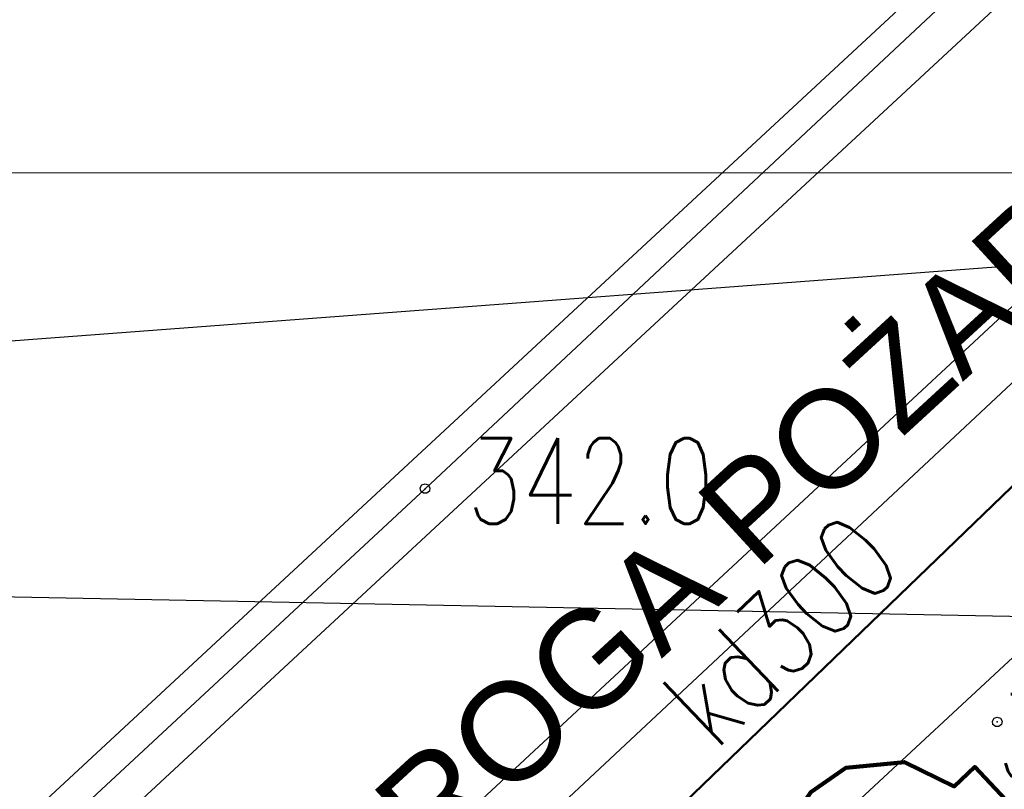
# Model space of a CAD drawing. Extents: x 5552506 to 5553307, y 5642054 to 5642708.
# Tile 22 of 72: x 5552818 to 5552828, y 5642482 to 5642490. Entities that reach past the tile are written whole.
import ezdxf
from ezdxf.enums import TextEntityAlignment as Align
from ezdxf.lldxf.tags import DXFTag

# ---------------------------------------------------------------- set-up
doc = ezdxf.new("R2010")
doc.units = 0
doc.header["$MEASUREMENT"] = 0
doc.layers.add('A_SC_WID', color=1, linetype='Continuous', lineweight=18)
doc.layers.add('PROJEKT', color=255, linetype='Continuous', lineweight=50)
doc.layers.add('deszczówka', color=7, linetype='Continuous', lineweight=50, true_color=0x0a8f2c)
for name, color, linetype in [('EGB_BlokBudynku', 7, 'Continuous'), ('EGB_Budynek', 7, 'Continuous'), ('EGB_DzialkaEwidencyjna', 7, 'Continuous'), ('EGB_KonturUzytkuGruntowego', 7, 'Continuous'), ('GES_PrzewodKanalizacyjny', 7, 'Continuous'), ('IS_Węzeł_sieci_kanalizacyjnej_-_opisy', 7, 'Continuous'), ('IS_Węzły_sieci_wodociągowej_-_opisy', 7, 'Continuous'), ('OT_Komunikacja', 7, 'Continuous'), ('OT_Ogrodzenia', 7, 'Continuous'), ('OT_Rzedna', 7, 'Continuous')]:
    doc.layers.add(name, color=color, linetype=linetype)
doc.layers.add('wodociagi', color=7, linetype='Continuous', true_color=0x085c77)
doc.styles.add('STYL_ARIAL', font='simplex', dxfattribs={"width": 0.75, "oblique": 0.1})
doc.styles.add('TABEL1', font='txt')
tags = doc.linetypes.add('SOLID', pattern=[10, 10, 0]).pattern_tags.tags
tags[6:7] = [DXFTag(74, 4), DXFTag(75, 0), DXFTag(340, '0'), DXFTag(46, 0.0), DXFTag(50, 0.0), DXFTag(44, 0.0), DXFTag(45, 0.0)]
tags[4:5] = [DXFTag(74, 4), DXFTag(75, 0), DXFTag(340, '0'), DXFTag(46, 0.0), DXFTag(50, 0.0), DXFTag(44, 0.0), DXFTag(45, 0.0)]

# ---------------------------------------------------------------- blocks, each defined once
blk = doc.blocks.new('RTPW01')
at = {"color": 7}
blk.add_polyline3d([(0, 0.1, 0), (0.0643, 0.0766, 0), (0.0985, 0.0174, 0), (0.0866, -0.05, 0), (0.0342, -0.094, 0), (-0.0342, -0.094, 0), (-0.0866, -0.05, 0), (-0.0985, 0.0174, 0), (-0.0643, 0.0766, 0), (0, 0.1, 0)], dxfattribs=at)

msp = doc.modelspace()

# ---------------------------------------------------------------- linework, layer by layer
at = {"color": 7}
for p in [(5552821.72, 5642485.39, 342), (5552821.72, 5642485.39, 342), (5552827.58, 5642483, 342)]:
    msp.add_point(p, dxfattribs=at)
at = {"layer": 'A_SC_WID', "lineweight": 30}
for p, q in [((5552805.17622, 5642469.5589), (5552853.10407, 5642513.99831)), ((5552808.58337, 5642465.89947), (5552856.50365, 5642510.33187))]:
    msp.add_line(p, q, dxfattribs=at)
at = {"layer": 'deszczówka', "linetype": 'ByBlock'}
msp.add_lwpolyline([(5552830.79557, 5642488.3658), (5552821.20848, 5642479.12076)], dxfattribs=at)
at = {"layer": 'EGB_BlokBudynku', "color": 7}
msp.add_polyline3d([(5552827.4, 5642478.9, 0), (5552838.17, 5642467.37, 0), (5552864.86, 5642492.32, 0), (5552854.09, 5642503.87, 0), (5552832.16, 5642483.37, 0), (5552831.79, 5642483.73, 0), (5552828.82, 5642480.98, 0), (5552828.62, 5642481.19, 0), (5552827.35, 5642482.54, 0), (5552827.14, 5642482.34, 0), (5552826.63, 5642482.59, 0), (5552826.03, 5642482.53, 0), (5552825.67, 5642482.28, 0), (5552825.42, 5642481.91, 0), (5552825.38, 5642481.35, 0), (5552825.57, 5642480.88, 0), (5552825.36, 5642480.67, 0), (5552826.57, 5642479.31, 0), (5552826.9, 5642479.2, 0), (5552827.25, 5642478.78, 0), (5552827.4, 5642478.9, 0)], dxfattribs=at)
for p in [(5552826.03, 5642482.53), (5552826.63, 5642482.59), (5552827.35, 5642482.54), (5552827.14, 5642482.34)]:
    msp.add_point(p, dxfattribs=at)
at = {"layer": 'EGB_Budynek', "color": 7}
for p in [(5552826.03, 5642482.53), (5552826.63, 5642482.59), (5552827.35, 5642482.54), (5552827.14, 5642482.34)]:
    msp.add_point(p, dxfattribs=at)
at = {"layer": 'EGB_DzialkaEwidencyjna', "color": 7}
for points in [[(5552922.27, 5642591.19, 0), (5552772.72, 5642449.58, 0), (5552770.24, 5642441.64, 0), (5552790.45, 5642458.63, 0), (5552811.5, 5642476.33, 0), (5552860.87, 5642522.11, 0), (5552863.43, 5642524.49, 0), (5552919.43, 5642578.87, 0), (5552922.27, 5642591.19, 0)], [(5552860.87, 5642522.11, 0), (5552811.5, 5642476.33, 0), (5552790.45, 5642458.63, 0), (5552801.43, 5642448.13, 0), (5552806.15, 5642452.34, 0), (5552821.01, 5642466.78, 0), (5552868.91, 5642513.83, 0), (5552860.87, 5642522.11, 0)]]:
    msp.add_polyline3d(points, dxfattribs=at)
at = {"layer": 'EGB_KonturUzytkuGruntowego', "color": 3}
msp.add_polyline3d([(5552817.83, 5642432.34, 0), (5552830.74, 5642439.96, 0), (5552839.1, 5642445.07, 0), (5552842.11, 5642445.56, 0), (5552869.22, 5642449.98, 0), (5552865.87, 5642471.42, 0), (5552889.45, 5642492.68, 0), (5552884.57, 5642497.71, 0), (5552879.14, 5642503.3, 0), (5552868.91, 5642513.83, 0), (5552860.87, 5642522.11, 0), (5552811.5, 5642476.33, 0), (5552790.5309, 5642458.698, 0), (5552790.45, 5642458.63, 0), (5552801.43, 5642448.13, 0), (5552811.55, 5642438.45, 0), (5552814.16, 5642435.96, 0), (5552817.83, 5642432.34, 0)], dxfattribs=at)
at = {"layer": 'GES_PrzewodKanalizacyjny', "color": 34}
msp.add_polyline3d([(5552821.193, 5642479.111, 0), (5552830.79558, 5642488.36578, 0)], dxfattribs=at)
at = {"layer": 'IS_Węzeł_sieci_kanalizacyjnej_-_opisy', "color": 211, "linetype": 'SOLID', "ltscale": 0.01}
msp.add_line((5552811.60524, 5642488.6282), (5552831.33104, 5642488.626), dxfattribs=at)
at = {"layer": 'IS_Węzły_sieci_wodociągowej_-_opisy', "color": 211, "linetype": 'SOLID', "ltscale": 0.01}
for p, q in [((5552811.84282, 5642486.47848), (5552829.16202, 5642487.78388)), ((5552811.94102, 5642484.38982), (5552832.81802, 5642483.98482))]:
    msp.add_line(p, q, dxfattribs=at)
at = {"layer": 'OT_Komunikacja', "color": 7}
msp.add_polyline3d([(5552835.09, 5642430.45, 0), (5552835.43, 5642431.17, 0), (5552835.76, 5642432.42, 0), (5552835.33, 5642434.8, 0), (5552833.82, 5642437.6, 0), (5552832.49, 5642440.3, 0), (5552831.37, 5642441.7, 0), (5552829.54, 5642442.7, 0), (5552827.78, 5642443.06, 0), (5552825.37, 5642442.42, 0), (5552823.82, 5642441.48, 0), (5552820.12, 5642438.21, 0), (5552798.98, 5642460.53, 0), (5552831.66, 5642490.91, 0), (5552856.03, 5642513.63, 0), (5552860.34, 5642508.67, 0), (5552861.49, 5642507.85, 0), (5552863.4, 5642507.09, 0)], dxfattribs=at)
at = {"layer": 'OT_Ogrodzenia', "color": 7}
msp.add_polyline3d([(5552817.88, 5642432.55, 0), (5552812.25, 5642437.82, 0), (5552791.78, 5642457.4, 341.6), (5552808.93, 5642473.51, 341.7), (5552821.72, 5642485.39, 342), (5552836.3, 5642499.04, 342.5), (5552861.82, 5642522.92, 343.2), (5552873.7, 5642510.17, 343.7)], dxfattribs=at)
at = {"layer": 'PROJEKT', "color": 6, "linetype": 'Continuous', "lineweight": 140}
msp.add_polyline3d([(5552854.09, 5642503.87, 0), (5552864.86, 5642492.32, 0), (5552838.17, 5642467.37, 0), (5552828.89, 5642458.7, 0), (5552818.13, 5642470.25, 0), (5552827.25, 5642478.78, 0), (5552826.9, 5642479.2, 0), (5552826.57, 5642479.31, 0), (5552825.36, 5642480.67, 0), (5552825.57, 5642480.88, 0), (5552825.38, 5642481.35, 0), (5552825.42, 5642481.91, 0), (5552825.67, 5642482.28, 0), (5552826.03, 5642482.53, 0), (5552826.63, 5642482.59, 0), (5552827.14, 5642482.34, 0), (5552827.35, 5642482.54, 0), (5552828.62, 5642481.19, 0), (5552828.82, 5642480.98, 0), (5552831.79, 5642483.73, 0), (5552832.16, 5642483.37, 0), (5552854.09, 5642503.87, 0)], dxfattribs=at)
at = {"layer": 'wodociagi', "color": 4, "linetype": 'ByBlock', "lineweight": 30}
msp.add_line((5552811.34021, 5642471.14552), (5552829.16215, 5642487.811), dxfattribs=at)

# ---------------------------------------------------------------- block references
at = {"color": 7, "xscale": 0.5, "yscale": 0.5}
for p in [(5552821.72, 5642485.39), (5552821.72, 5642485.39), (5552827.58, 5642483)]:
    msp.add_blockref('RTPW01', p, dxfattribs=at)

# ---------------------------------------------------------------- texts
at = {"layer": 'A_SC_WID', "lineweight": 30, "insert": (5552820.37948, 5642481.54468), "char_height": 1, "attachment_point": 1, "rotation": 42.600329, "style": 'TABEL1'}
msp.add_mtext_dynamic_manual_height_columns('{\\fArial|b0|i0|c238|p34;DROGA POŻAROWA}', width=1669.0256574, gutter_width=100, heights=[0], dxfattribs=at)
at = {"layer": 'GES_PrzewodKanalizacyjny', "color": 34, "style": 'STYL_ARIAL', "width": 0.75}
msp.add_text('kd300', height=0.875, rotation=43.7, dxfattribs=at).set_placement((5552824.8682, 5642482.5045), align=Align.BOTTOM_LEFT)
at = {"layer": 'OT_Rzedna', "color": 7, "style": 'STYL_ARIAL', "width": 0.75}
for p in [(5552822.15, 5642484.7686), (5552827.58, 5642482.1486)]:
    msp.add_text('342.0', height=0.875, dxfattribs=at).set_placement(p, align=Align.BOTTOM_LEFT)

doc.saveas('drawing.dxf')
